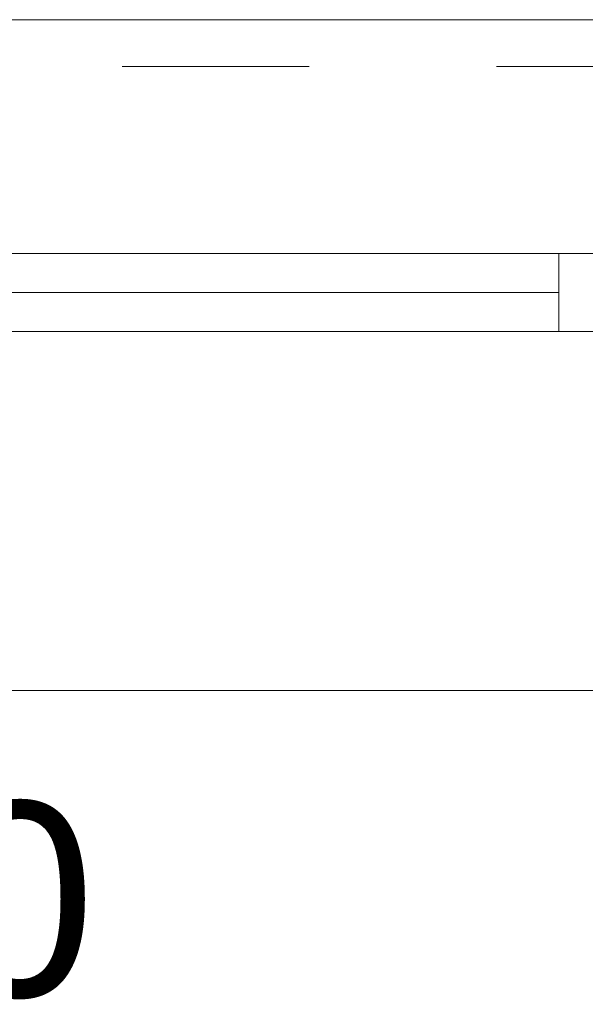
# Model space of a CAD drawing. Header units: millimetres. Extents: x 922208 to 1069538, y -182208 to -99877.
# Tile 159 of 256: x 985261 to 985623, y -160976 to -160345. Entities that reach past the tile are written whole.
import ezdxf

# ---------------------------------------------------------------- set-up
doc = ezdxf.new("R2010")
doc.units = ezdxf.units.MM
doc.header["$MEASUREMENT"] = 0
doc.linetypes.add('HIDDEN', pattern=[20, 10, -10])
doc.linetypes.add('Przerywana', pattern=[240, 120, -120])
for name, color, linetype, lineweight in [('IS_POWRÓT', 5, 'HIDDEN', 30), ('Nowe_220-A Ściany_Nr_pióra__23', 7, 'Continuous', 15), ('Nowe_220-A Ściany_Nr_pióra__3', 7, 'Continuous', 13), ('Nowe_220-A Ściany_Nr_pióra__7', 7, 'Continuous', 13)]:
    doc.layers.add(name, color=color, linetype=linetype, lineweight=lineweight)
doc.styles.add('STYL_AUTOMATYCZNY_1', font='arial.ttf')

# ---------------------------------------------------------------- blocks, each defined once
blk = doc.blocks.new('parter01')
at = {"layer": 'Nowe_220-A Ściany_Nr_pióra__23', "color": 7, "linetype": 'Continuous', "lineweight": 0}
for p, q in [((985606.55073, -100860.02068), (985606.55073, -100810.02068)), ((985606.55073, -100810.02068), (985686.55073, -100810.02068)), ((985686.55073, -100860.02068), (985606.55073, -100860.02068))]:
    blk.add_line(p, q, dxfattribs=at)
at = {"layer": 'Nowe_220-A Ściany_Nr_pióra__3', "color": 7, "linetype": 'Continuous', "lineweight": 0}
for p, q in [((985686.55073, -100660.02068), (984586.55073, -100660.02068)), ((984666.55073, -100810.02068), (985606.55073, -100810.02068)), ((985606.55073, -100835.02068), (984666.55073, -100835.02068)), ((985606.55073, -100860.02068), (984666.55073, -100860.02068)), ((985686.55073, -101090.02068), (984586.55073, -101090.02068))]:
    blk.add_line(p, q, dxfattribs=at)
at = {"layer": 'Nowe_220-A Ściany_Nr_pióra__3', "color": 7, "linetype": 'Przerywana', "lineweight": 0}
blk.add_line((985686.55073, -100690.02068), (984586.55073, -100690.02068), dxfattribs=at)
at = {"layer": 'Nowe_220-A Ściany_Nr_pióra__7', "color": 7, "linetype": 'Continuous', "lineweight": 0, "insert": (984969.72573, -101324.08834), "char_height": 125, "attachment_point": 7, "style": 'STYL_AUTOMATYCZNY_1'}
blk.add_mtext('\\A1;{\\pql;\\pt0;\\fArial|b0|i0|c238|p0;\\W1.000000;hp 0\\fArial|b0|i0|c238|p0;\\W1.000000;\\A1{\\H.66x;\\S^  ;}\\fArial|b0|i0|c238|p0;\\W1.000000;\\fArial|b0|i0|c238|p0;\\W1.000000;}', dxfattribs=at)

msp = doc.modelspace()

# ---------------------------------------------------------------- block references
at = {"layer": 'IS_POWRÓT', "color": 27, "linetype": 'ByBlock', "lineweight": 30}
msp.add_blockref('parter01', (0, -59685.16), dxfattribs=at)

doc.saveas('drawing.dxf')
